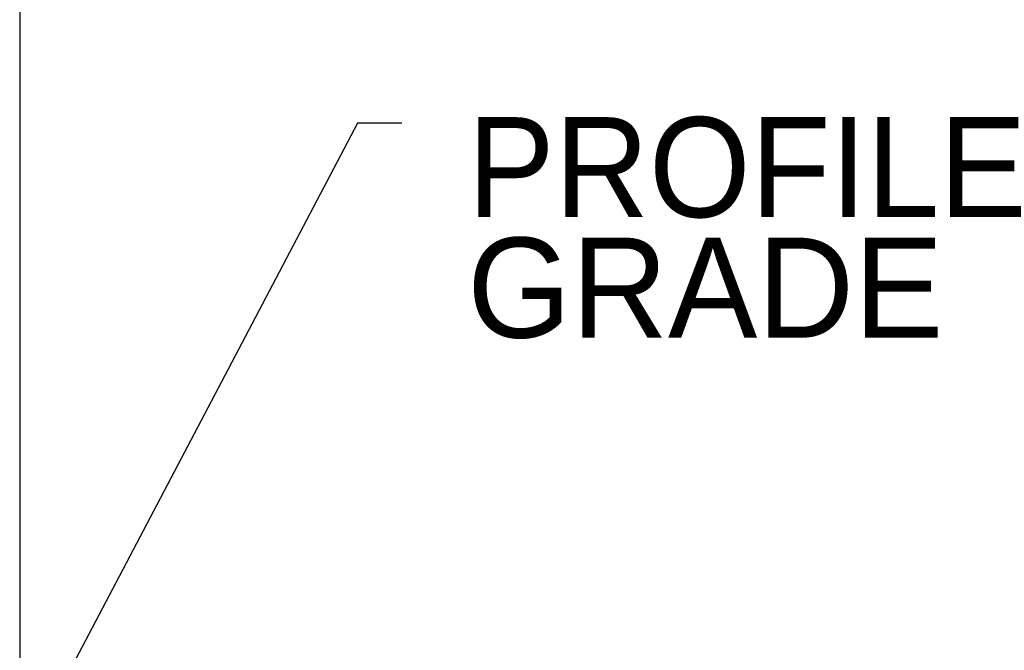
# Model space of a CAD drawing. Header units: feet. Extents: x 1615653 to 1618118, y 708897 to 711917.
# Tile 117 of 183: x 1618074.285 to 1618075.513, y 710709.87 to 710710.657. Entities that reach past the tile are written whole.
import ezdxf

# ---------------------------------------------------------------- set-up
doc = ezdxf.new("R2010")
doc.units = ezdxf.units.FT
doc.header["$LTSCALE"] = 20
doc.header["$MEASUREMENT"] = 0
doc.linetypes.add('CENTER', pattern=[2, 1.25, -0.25, 0.25, -0.25])
doc.layers.add('Level 20', color=7, linetype='Continuous', lineweight=0)
doc.layers.add('Level 59', color=7, linetype='Continuous', lineweight=0)
doc.styles.add('Style-WORKING', font='WORKING.shx')

msp = doc.modelspace()

# ---------------------------------------------------------------- linework, layer by layer
at = {"layer": 'Level 20', "color": 1, "linetype": 'CENTER', "lineweight": -3, "ltscale": 2}
msp.add_line((1618074.28459, 710712.38054), (1618074.28459, 710708.80545), dxfattribs=at)
at = {"layer": 'Level 59', "color": 7, "linetype": 'Continuous', "lineweight": -3}
for p, q in [((1618074.70616, 710710.5282), (1618074.28459, 710709.72565)), ((1618074.7615, 710710.5282), (1618074.70616, 710710.5282))]:
    msp.add_line(p, q, dxfattribs=at)

# ---------------------------------------------------------------- texts
at = {"color": 7, "style": 'Style-WORKING'}
for s, p in [('PROFILE', (1618074.8431, 710710.41071)), ('GRADE', (1618074.8431, 710710.26014))]:
    msp.add_text(s, height=0.124971, dxfattribs=at).set_placement(p)

doc.saveas('drawing.dxf')
